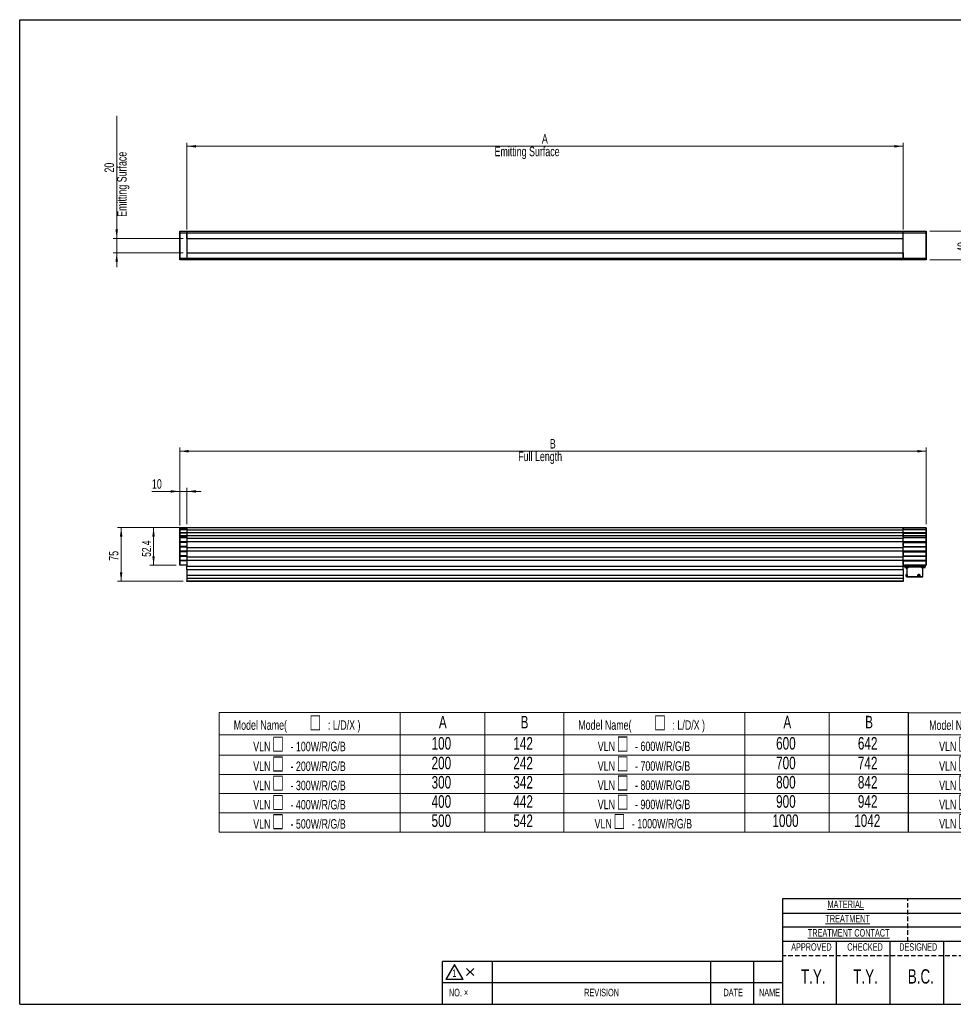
# Model space of a CAD drawing. Header units: millimetres. Extents: x 16 to 409, y 11 to 290.
# Tile 1 of 2: x 16 to 277, y 11 to 286. Entities that reach past the tile are written whole.
import ezdxf

# ---------------------------------------------------------------- set-up
doc = ezdxf.new("R2010")
doc.units = ezdxf.units.MM
doc.linetypes.add('HIDDEN', pattern=[1.905, 1.27, -0.635])
doc.layers.add('00_FORMAT', color=7, linetype='Continuous')
doc.layers.add('00_FORMAT-DASH', color=7, linetype='HIDDEN')
doc.styles.add('SLDTEXTSTYLE0', font='TXT', dxfattribs={"width": 0.7})
doc.styles.add('SLDTEXTSTYLE3', font='TXT', dxfattribs={"width": 0.7, "bigfont": 'bigfont'})
doc.styles.add('SLDTEXTSTYLE4', font='TXT', dxfattribs={"width": 0.642857})
doc.dimstyles.new('SLDDIMSTYLE0', dxfattribs={"dimtxt": 3.031684, "dimasz": 2.5, "dimexe": 0, "dimexo": 0.0625, "dimgap": 0.757921, "dimtad": 1, "dimdec": 1, "dimlfac": 5, "dimrnd": 1e-09, "dimzin": 12, "dimdsep": 46, "dimtxsty": 'SLDTEXTSTYLE0', "dimsah": 1, "dimcen": 0.09, "dimadec": 0, "dimazin": 3, "dimtfac": 1, "dimtdec": 1, "dimtofl": 0, "dimtmove": 0, "dimatfit": 3, "dimfxl": 1, "dimfrac": 2, "dimtolj": 1, "dimtzin": 12, "dimarcsym": 0})
doc.dimstyles.new('SLDDIMSTYLE1', dxfattribs={"dimtxt": 3.031684, "dimasz": 2.5, "dimexe": 0, "dimexo": 0.0625, "dimgap": 0.757921, "dimtad": 1, "dimdec": 0, "dimlfac": 5, "dimrnd": 1e-09, "dimzin": 12, "dimdsep": 46, "dimtxsty": 'SLDTEXTSTYLE0', "dimsah": 1, "dimcen": 0.09, "dimadec": 0, "dimazin": 3, "dimtfac": 1, "dimtdec": 0, "dimtofl": 0, "dimtmove": 0, "dimatfit": 3, "dimfxl": 1, "dimfrac": 2, "dimtolj": 1, "dimtzin": 12, "dimarcsym": 0})
doc.dimstyles.new('SLDDIMSTYLE2', dxfattribs={"dimtxt": 3.031684, "dimasz": 2.5, "dimexe": 0, "dimexo": 0.0625, "dimgap": 0.757921, "dimtad": 1, "dimdec": 0, "dimlfac": 5, "dimrnd": 1e-09, "dimzin": 12, "dimdsep": 46, "dimtxsty": 'SLDTEXTSTYLE0', "dimsah": 1, "dimcen": 0.09, "dimadec": 0, "dimazin": 3, "dimtfac": 1, "dimtdec": 0, "dimtmove": 0, "dimatfit": 0, "dimfxl": 1, "dimfrac": 2, "dimtolj": 1, "dimtzin": 12, "dimarcsym": 0})
doc.dimstyles.new('SLDDIMSTYLE3', dxfattribs={"dimtxt": 2.5, "dimasz": 2.5, "dimexe": 0, "dimexo": 0.0625, "dimtad": 1, "dimdec": 1, "dimlfac": 5, "dimrnd": 1e-09, "dimzin": 12, "dimdsep": 46, "dimtxsty": 'SLDTEXTSTYLE0', "dimsah": 1, "dimcen": 0.09, "dimadec": 0, "dimazin": 3, "dimtfac": 1, "dimtdec": 1, "dimtofl": 0, "dimtmove": 0, "dimatfit": 3, "dimfxl": 1, "dimfrac": 2, "dimtolj": 1, "dimtzin": 12, "dimarcsym": 0})

# ---------------------------------------------------------------- blocks, each defined once
blk = doc.blocks.new('SW_TABLEANNOTATION_0')
at = {"color": 0, "linetype": 'Continuous', "lineweight": 18}
for p, q in [((0, 0), (0, -6.22)), ((0, 0), (50.54, 0)), ((50.54, 0), (50.54, -6.22)), ((50.54, 0), (74.11, 0)), ((74.11, 0), (74.11, -6.22)), ((74.11, 0), (96.19, 0)), ((96.19, 0), (96.19, -6.22)), ((0, -6.22), (0, -11.86)), ((0, -6.22), (50.54, -6.22)), ((50.54, -6.22), (50.54, -11.86)), ((50.54, -6.22), (74.11, -6.22)), ((74.11, -6.22), (74.11, -11.86)), ((74.11, -6.22), (96.19, -6.22)), ((96.19, -6.22), (96.19, -11.86)), ((0, -11.86), (0, -17.23)), ((0, -11.86), (50.54, -11.86)), ((50.54, -11.86), (50.54, -17.23)), ((50.54, -11.86), (74.11, -11.86)), ((74.11, -11.86), (74.11, -17.23)), ((74.11, -11.86), (96.19, -11.86)), ((96.19, -11.86), (96.19, -17.23)), ((0, -17.23), (0, -22.6)), ((0, -17.23), (50.54, -17.23)), ((50.54, -17.23), (50.54, -22.6)), ((50.54, -17.23), (74.11, -17.23)), ((74.11, -17.23), (74.11, -22.6)), ((74.11, -17.23), (96.19, -17.23)), ((96.19, -17.23), (96.19, -22.6)), ((0, -22.6), (0, -27.97)), ((0, -22.6), (50.54, -22.6)), ((50.54, -22.6), (50.54, -27.97)), ((50.54, -22.6), (74.11, -22.6)), ((74.11, -22.6), (74.11, -27.97)), ((74.11, -22.6), (96.19, -22.6)), ((96.19, -22.6), (96.19, -27.97)), ((0, -27.97), (0, -33.34)), ((0, -27.97), (50.54, -27.97)), ((50.54, -27.97), (50.54, -33.34)), ((50.54, -27.97), (74.11, -27.97)), ((74.11, -27.97), (74.11, -33.34)), ((74.11, -27.97), (96.19, -27.97)), ((96.19, -27.97), (96.19, -33.34)), ((0, -33.34), (50.54, -33.34)), ((50.54, -33.34), (74.11, -33.34)), ((74.11, -33.34), (96.19, -33.34))]:
    blk.add_line(p, q, dxfattribs=at)
at = {"color": 0, "linetype": 'Continuous', "lineweight": 0, "attachment_point": 1}
for s, insert, char_height, style in [('☐', (25.21, -0.73), 4.23, 'SLDTEXTSTYLE3'), ('Model Name(', (4.04, -2.15), 2.6458, 'SLDTEXTSTYLE0'), (': L/D/X )', (30.34, -2.15), 2.646, 'SLDTEXTSTYLE0'), ('A', (61.31, -0.89), 3.5, 'SLDTEXTSTYLE0'), ('B', (84.13, -0.89), 3.5, 'SLDTEXTSTYLE0'), ('VLN', (9.48, -8.13), 2.646, 'SLDTEXTSTYLE0'), ('☐', (14.78, -6.71), 4.23, 'SLDTEXTSTYLE3'), ('- 100W/R/G/B', (19.89, -8.13), 2.6458, 'SLDTEXTSTYLE0'), ('100', (59.27, -6.82), 3.5, 'SLDTEXTSTYLE0'), ('142', (82.1, -6.82), 3.5, 'SLDTEXTSTYLE0'), ('VLN', (9.48, -13.64), 2.646, 'SLDTEXTSTYLE0'), ('☐', (14.78, -12.22), 4.23, 'SLDTEXTSTYLE3'), ('- 200W/R/G/B', (19.89, -13.64), 2.6458, 'SLDTEXTSTYLE0'), ('200', (59.27, -12.32), 3.5, 'SLDTEXTSTYLE0'), ('242', (82.1, -12.32), 3.5, 'SLDTEXTSTYLE0'), ('VLN', (9.48, -19.01), 2.646, 'SLDTEXTSTYLE0'), ('☐', (14.78, -17.59), 4.23, 'SLDTEXTSTYLE3'), ('- 300W/R/G/B', (19.89, -19.01), 2.6458, 'SLDTEXTSTYLE0'), ('300', (59.27, -17.69), 3.5, 'SLDTEXTSTYLE0'), ('342', (82.1, -17.69), 3.5, 'SLDTEXTSTYLE0'), ('VLN', (9.48, -24.38), 2.646, 'SLDTEXTSTYLE0'), ('☐', (14.78, -22.96), 4.23, 'SLDTEXTSTYLE3'), ('- 400W/R/G/B', (19.89, -24.38), 2.6458, 'SLDTEXTSTYLE0'), ('400', (59.27, -23.06), 3.5, 'SLDTEXTSTYLE0'), ('442', (82.1, -23.06), 3.5, 'SLDTEXTSTYLE0'), ('☐', (14.78, -28.33), 4.23, 'SLDTEXTSTYLE3'), ('VLN', (9.48, -29.75), 2.646, 'SLDTEXTSTYLE0'), ('- 500W/R/G/B', (19.89, -29.75), 2.6458, 'SLDTEXTSTYLE0'), ('500', (59.27, -28.43), 3.5, 'SLDTEXTSTYLE0'), ('542', (82.1, -28.43), 3.5, 'SLDTEXTSTYLE0')]:
    blk.add_mtext(s, dxfattribs=dict(at, insert=insert, char_height=char_height, style=style))
blk = doc.blocks.new('SW_TABLEANNOTATION_1')
at = {"color": 0, "linetype": 'Continuous', "lineweight": 18}
for p, q in [((0, 0), (0, -6.22)), ((0, 0), (50.54, 0)), ((50.54, 0), (50.54, -6.22)), ((50.54, 0), (74.11, 0)), ((74.11, 0), (74.11, -6.22)), ((74.11, 0), (96.19, 0)), ((96.19, 0), (96.19, -6.22)), ((0, -6.22), (0, -11.86)), ((0, -6.22), (50.54, -6.22)), ((50.54, -6.22), (50.54, -11.86)), ((50.54, -6.22), (74.11, -6.22)), ((74.11, -6.22), (74.11, -11.86)), ((74.11, -6.22), (96.19, -6.22)), ((96.19, -6.22), (96.19, -11.86)), ((0, -11.86), (0, -17.23)), ((0, -11.86), (50.54, -11.86)), ((50.54, -11.86), (50.54, -17.23)), ((50.54, -11.86), (74.11, -11.86)), ((74.11, -11.86), (74.11, -17.23)), ((74.11, -11.86), (96.19, -11.86)), ((96.19, -11.86), (96.19, -17.23)), ((0, -17.23), (0, -22.6)), ((0, -17.23), (50.54, -17.23)), ((50.54, -17.23), (50.54, -22.6)), ((50.54, -17.23), (74.11, -17.23)), ((74.11, -17.23), (74.11, -22.6)), ((74.11, -17.23), (96.19, -17.23)), ((96.19, -17.23), (96.19, -22.6)), ((0, -22.6), (0, -27.97)), ((0, -22.6), (50.54, -22.6)), ((50.54, -22.6), (50.54, -27.97)), ((50.54, -22.6), (74.11, -22.6)), ((74.11, -22.6), (74.11, -27.97)), ((74.11, -22.6), (96.19, -22.6)), ((96.19, -22.6), (96.19, -27.97)), ((0, -27.97), (0, -33.34)), ((0, -27.97), (50.54, -27.97)), ((50.54, -27.97), (50.54, -33.34)), ((50.54, -27.97), (74.11, -27.97)), ((74.11, -27.97), (74.11, -33.34)), ((74.11, -27.97), (96.19, -27.97)), ((96.19, -27.97), (96.19, -33.34)), ((0, -33.34), (50.54, -33.34)), ((50.54, -33.34), (74.11, -33.34)), ((74.11, -33.34), (96.19, -33.34))]:
    blk.add_line(p, q, dxfattribs=at)
at = {"color": 0, "linetype": 'Continuous', "lineweight": 0, "attachment_point": 1}
for s, insert, char_height, style in [('☐', (25.21, -0.73), 4.23, 'SLDTEXTSTYLE3'), ('Model Name(', (4.04, -2.15), 2.6458, 'SLDTEXTSTYLE0'), (': L/D/X )', (30.34, -2.15), 2.646, 'SLDTEXTSTYLE0'), ('A', (61.31, -0.89), 3.5, 'SLDTEXTSTYLE0'), ('B', (84.13, -0.89), 3.5, 'SLDTEXTSTYLE0'), ('VLN', (9.48, -8.08), 2.646, 'SLDTEXTSTYLE0'), ('☐', (14.78, -6.66), 4.23, 'SLDTEXTSTYLE3'), ('- 600W/R/G/B', (19.89, -8.08), 2.6458, 'SLDTEXTSTYLE0'), ('600', (59.27, -6.82), 3.5, 'SLDTEXTSTYLE0'), ('642', (82.1, -6.82), 3.5, 'SLDTEXTSTYLE0'), ('VLN', (9.48, -13.58), 2.646, 'SLDTEXTSTYLE0'), ('☐', (14.78, -12.16), 4.23, 'SLDTEXTSTYLE3'), ('- 700W/R/G/B', (19.89, -13.58), 2.6458, 'SLDTEXTSTYLE0'), ('700', (59.27, -12.32), 3.5, 'SLDTEXTSTYLE0'), ('742', (82.1, -12.32), 3.5, 'SLDTEXTSTYLE0'), ('VLN', (9.48, -18.95), 2.646, 'SLDTEXTSTYLE0'), ('☐', (14.78, -17.53), 4.23, 'SLDTEXTSTYLE3'), ('- 800W/R/G/B', (19.89, -18.95), 2.6458, 'SLDTEXTSTYLE0'), ('800', (59.27, -17.69), 3.5, 'SLDTEXTSTYLE0'), ('842', (82.1, -17.69), 3.5, 'SLDTEXTSTYLE0'), ('VLN', (9.48, -24.32), 2.646, 'SLDTEXTSTYLE0'), ('☐', (14.78, -22.9), 4.23, 'SLDTEXTSTYLE3'), ('- 900W/R/G/B', (19.89, -24.32), 2.6458, 'SLDTEXTSTYLE0'), ('900', (59.27, -23.06), 3.5, 'SLDTEXTSTYLE0'), ('942', (82.1, -23.06), 3.5, 'SLDTEXTSTYLE0'), ('☐', (13.89, -28.27), 4.23, 'SLDTEXTSTYLE3'), ('VLN', (8.6, -29.69), 2.646, 'SLDTEXTSTYLE0'), ('- 1000W/R/G/B', (19.01, -29.69), 2.6458, 'SLDTEXTSTYLE0'), ('1000', (58.25, -28.43), 3.5, 'SLDTEXTSTYLE0'), ('1042', (81.08, -28.43), 3.5, 'SLDTEXTSTYLE0')]:
    blk.add_mtext(s, dxfattribs=dict(at, insert=insert, char_height=char_height, style=style))
blk = doc.blocks.new('SW_TABLEANNOTATION_2')
at = {"color": 0, "linetype": 'Continuous', "lineweight": 18}
for p, q in [((0, 0), (0, -6.22)), ((0, 0), (50.54, 0)), ((50.54, 0), (50.54, -6.22)), ((50.54, 0), (74.11, 0)), ((74.11, 0), (74.11, -6.22)), ((74.11, 0), (96.19, 0)), ((96.19, 0), (96.19, -6.22)), ((0, -6.22), (0, -11.86)), ((0, -6.22), (50.54, -6.22)), ((50.54, -6.22), (50.54, -11.86)), ((50.54, -6.22), (74.11, -6.22)), ((74.11, -6.22), (74.11, -11.86)), ((74.11, -6.22), (96.19, -6.22)), ((96.19, -6.22), (96.19, -11.86)), ((0, -11.86), (0, -17.23)), ((0, -11.86), (50.54, -11.86)), ((50.54, -11.86), (50.54, -17.23)), ((50.54, -11.86), (74.11, -11.86)), ((74.11, -11.86), (74.11, -17.23)), ((74.11, -11.86), (96.19, -11.86)), ((96.19, -11.86), (96.19, -17.23)), ((0, -17.23), (0, -22.6)), ((0, -17.23), (50.54, -17.23)), ((50.54, -17.23), (50.54, -22.6)), ((50.54, -17.23), (74.11, -17.23)), ((74.11, -17.23), (74.11, -22.6)), ((74.11, -17.23), (96.19, -17.23)), ((96.19, -17.23), (96.19, -22.6)), ((0, -22.6), (0, -27.97)), ((0, -22.6), (50.54, -22.6)), ((50.54, -22.6), (50.54, -27.97)), ((50.54, -22.6), (74.11, -22.6)), ((74.11, -22.6), (74.11, -27.97)), ((74.11, -22.6), (96.19, -22.6)), ((96.19, -22.6), (96.19, -27.97)), ((0, -27.97), (0, -33.34)), ((0, -27.97), (50.54, -27.97)), ((50.54, -27.97), (50.54, -33.34)), ((50.54, -27.97), (74.11, -27.97)), ((74.11, -27.97), (74.11, -33.34)), ((74.11, -27.97), (96.19, -27.97)), ((96.19, -27.97), (96.19, -33.34)), ((0, -33.34), (50.54, -33.34)), ((50.54, -33.34), (74.11, -33.34)), ((74.11, -33.34), (96.19, -33.34))]:
    blk.add_line(p, q, dxfattribs=at)
at = {"color": 0, "linetype": 'Continuous', "lineweight": 0, "attachment_point": 1}
for s, insert, char_height, style in [('☐', (26.97, -0.73), 4.23, 'SLDTEXTSTYLE3'), ('Model Name(', (5.81, -2.15), 2.6458, 'SLDTEXTSTYLE0'), (': L/D )', (32.11, -2.15), 2.646, 'SLDTEXTSTYLE4'), ('A', (61.31, -0.89), 3.5, 'SLDTEXTSTYLE0'), ('B', (84.13, -0.89), 3.5, 'SLDTEXTSTYLE0'), ('VLN', (8.6, -8.08), 2.646, 'SLDTEXTSTYLE0'), ('☐', (13.89, -6.66), 4.23, 'SLDTEXTSTYLE3'), ('- 1100W/R/G/B', (19.01, -8.08), 2.6458, 'SLDTEXTSTYLE0'), ('1100', (58.25, -6.82), 3.5, 'SLDTEXTSTYLE0'), ('1142', (81.08, -6.82), 3.5, 'SLDTEXTSTYLE0'), ('VLN', (8.6, -13.58), 2.646, 'SLDTEXTSTYLE0'), ('☐', (13.89, -12.16), 4.23, 'SLDTEXTSTYLE3'), ('- 1200W/R/G/B', (19.01, -13.58), 2.6458, 'SLDTEXTSTYLE0'), ('1200', (58.25, -12.32), 3.5, 'SLDTEXTSTYLE0'), ('1242', (81.08, -12.32), 3.5, 'SLDTEXTSTYLE0'), ('VLN', (8.6, -18.95), 2.646, 'SLDTEXTSTYLE0'), ('☐', (13.89, -17.53), 4.23, 'SLDTEXTSTYLE3'), ('- 1300W/R/G/B', (19.01, -18.95), 2.6458, 'SLDTEXTSTYLE0'), ('1300', (58.25, -17.69), 3.5, 'SLDTEXTSTYLE0'), ('1342', (81.08, -17.69), 3.5, 'SLDTEXTSTYLE0'), ('VLN', (8.6, -24.32), 2.646, 'SLDTEXTSTYLE0'), ('☐', (13.89, -22.9), 4.23, 'SLDTEXTSTYLE3'), ('- 1400W/R/G/B', (19.01, -24.32), 2.6458, 'SLDTEXTSTYLE0'), ('1400', (58.25, -23.06), 3.5, 'SLDTEXTSTYLE0'), ('1442', (81.08, -23.06), 3.5, 'SLDTEXTSTYLE0'), ('☐', (13.89, -28.27), 4.23, 'SLDTEXTSTYLE3'), ('VLN', (8.6, -29.69), 2.646, 'SLDTEXTSTYLE0'), ('- 1500W/R/G/B', (19.01, -29.69), 2.6458, 'SLDTEXTSTYLE0'), ('1500', (58.25, -28.43), 3.5, 'SLDTEXTSTYLE0'), ('1542', (81.08, -28.43), 3.5, 'SLDTEXTSTYLE0')]:
    blk.add_mtext(s, dxfattribs=dict(at, insert=insert, char_height=char_height, style=style))
blk = doc.blocks.new('_D')
at = {"color": 7, "linetype": 'Continuous', "lineweight": 0}
for p, q in [((60.69, 145.12), (60.69, 166.47)), ((269.09, 165.47), (60.69, 165.47)), ((269.09, 145.12), (269.09, 166.47))]:
    blk.add_line(p, q, dxfattribs=at)
at = {"color": 7, "linetype": 'Continuous', "lineweight": 18}
for points in [[(60.69, 165.47), (63.19, 165.12), (63.19, 165.82)], [(269.09, 165.47), (266.59, 165.82), (266.59, 165.12)]]:
    blk.add_solid(points, dxfattribs=at)
at = {"color": 7, "linetype": 'Continuous', "lineweight": 18, "attachment_point": 1, "style": 'SLDTEXTSTYLE0'}
for s, insert, char_height in [('B', (164.01, 168.88), 2.65), ('Full Length', (155.19, 165.36), 2.6458)]:
    blk.add_mtext(s, dxfattribs=dict(at, insert=insert, char_height=char_height))
blk = doc.blocks.new('_D_1')
at = {"color": 7, "linetype": 'Continuous', "lineweight": 0}
for p, q in [((61.69, 144.14), (43.34, 144.14)), ((44.34, 129.14), (44.34, 144.14)), ((61.69, 129.14), (43.34, 129.14))]:
    blk.add_line(p, q, dxfattribs=at)
at = {"color": 7, "linetype": 'Continuous', "lineweight": 18}
for points in [[(44.34, 144.14), (43.99, 141.64), (44.69, 141.64)], [(44.34, 129.14), (44.69, 131.64), (43.99, 131.64)]]:
    blk.add_solid(points, dxfattribs=at)
at = {"color": 7, "linetype": 'Continuous', "lineweight": 18, "insert": (40.93, 134.87), "char_height": 2.646, "attachment_point": 1, "rotation": 90, "style": 'SLDTEXTSTYLE0'}
blk.add_mtext('75', dxfattribs=at)
blk = doc.blocks.new('_D_2')
at = {"color": 7, "linetype": 'Continuous', "lineweight": 0}
for p, q in [((60.69, 154.25), (52.93, 154.25)), ((60.69, 144.73), (60.69, 155.25)), ((62.69, 154.25), (60.69, 154.25)), ((62.69, 145.14), (62.69, 155.25)), ((62.69, 154.25), (66.69, 154.25))]:
    blk.add_line(p, q, dxfattribs=at)
at = {"color": 7, "linetype": 'Continuous', "lineweight": 18}
for points in [[(60.69, 154.25), (58.19, 154.6), (58.19, 153.9)], [(62.69, 154.25), (65.19, 153.9), (65.19, 154.6)]]:
    blk.add_solid(points, dxfattribs=at)
at = {"color": 7, "linetype": 'Continuous', "lineweight": 18, "insert": (52.93, 157.66), "char_height": 2.646, "attachment_point": 1, "style": 'SLDTEXTSTYLE0'}
blk.add_mtext('10', dxfattribs=at)
blk = doc.blocks.new('_D_3')
at = {"color": 7, "linetype": 'Continuous', "lineweight": 0}
for p, q in [((61.69, 144.14), (52.38, 144.14)), ((53.38, 133.66), (53.38, 144.14)), ((59.71, 133.66), (52.38, 133.66))]:
    blk.add_line(p, q, dxfattribs=at)
at = {"color": 7, "linetype": 'Continuous', "lineweight": 18}
for points in [[(53.38, 144.14), (53.03, 141.64), (53.73, 141.64)], [(53.38, 133.66), (53.73, 136.16), (53.03, 136.16)]]:
    blk.add_solid(points, dxfattribs=at)
at = {"color": 7, "linetype": 'Continuous', "lineweight": 18, "insert": (50.15, 135.99), "char_height": 2.5, "attachment_point": 1, "rotation": 90, "style": 'SLDTEXTSTYLE0'}
blk.add_mtext('52.4', dxfattribs=at)
blk = doc.blocks.new('_D_9')
at = {"color": 7, "linetype": 'Continuous', "lineweight": 0}
for p, q in [((62.69, 227.42), (62.69, 251.64)), ((262.69, 250.64), (62.69, 250.64)), ((262.69, 227.42), (262.69, 251.64))]:
    blk.add_line(p, q, dxfattribs=at)
at = {"color": 7, "linetype": 'Continuous', "lineweight": 18}
for points in [[(62.69, 250.64), (65.19, 250.29), (65.19, 250.99)], [(262.69, 250.64), (260.19, 250.99), (260.19, 250.29)]]:
    blk.add_solid(points, dxfattribs=at)
at = {"color": 7, "linetype": 'Continuous', "lineweight": 18, "attachment_point": 1, "style": 'SLDTEXTSTYLE0'}
for s, insert, char_height in [('A', (161.81, 254.05), 2.65), ('Emitting Surface', (148.58, 250.52), 2.6458)]:
    blk.add_mtext(s, dxfattribs=dict(at, insert=insert, char_height=char_height))
blk = doc.blocks.new('_D_10')
at = {"color": 7, "linetype": 'Continuous', "lineweight": 0}
for p, q in [((43.1, 224.92), (43.1, 259.18)), ((61.69, 224.92), (42.1, 224.92)), ((43.1, 224.92), (43.1, 220.92)), ((61.69, 220.92), (42.1, 220.92)), ((43.1, 220.92), (43.1, 216.92))]:
    blk.add_line(p, q, dxfattribs=at)
at = {"color": 7, "linetype": 'Continuous', "lineweight": 18}
for points in [[(43.1, 224.92), (43.45, 227.42), (42.75, 227.42)], [(43.1, 220.92), (42.75, 218.42), (43.45, 218.42)]]:
    blk.add_solid(points, dxfattribs=at)
at = {"color": 7, "linetype": 'Continuous', "lineweight": 18, "attachment_point": 1, "rotation": 90, "style": 'SLDTEXTSTYLE0'}
for s, insert, char_height in [('Emitting Surface', (43.22, 230.95), 2.6458), ('20', (39.69, 243.3), 2.646)]:
    blk.add_mtext(s, dxfattribs=dict(at, insert=insert, char_height=char_height))
blk = doc.blocks.new('_D_11')
at = {"color": 7, "linetype": 'Continuous', "lineweight": 0}
for p, q in [((270.07, 226.92), (282.24, 226.92)), ((281.24, 226.92), (281.24, 218.92)), ((270.07, 218.92), (282.24, 218.92))]:
    blk.add_line(p, q, dxfattribs=at)
at = {"color": 7, "linetype": 'Continuous', "lineweight": 18}
for points in [[(281.24, 226.92), (280.89, 224.42), (281.59, 224.42)], [(281.24, 218.92), (281.59, 221.42), (280.89, 221.42)]]:
    blk.add_solid(points, dxfattribs=at)
at = {"color": 7, "linetype": 'Continuous', "lineweight": 18, "insert": (277.83, 221.15), "char_height": 2.646, "attachment_point": 1, "rotation": 90, "style": 'SLDTEXTSTYLE0'}
blk.add_mtext('40', dxfattribs=at)

msp = doc.modelspace()

# ---------------------------------------------------------------- linework, layer by layer
at = {"color": 7, "linetype": 'Continuous', "lineweight": 25}
for p, q in [((60.715, 226.916), (60.695, 226.896)), ((60.695, 226.808), (60.695, 226.896)), ((60.715, 226.816), (60.695, 226.808)), ((60.695, 226.496), (60.695, 226.808)), ((60.695, 226.496), (60.715, 226.516)), ((60.695, 226.408), (60.695, 226.496)), ((60.695, 226.408), (60.715, 226.416)), ((60.695, 219.424), (60.695, 226.408)), ((60.715, 226.916), (60.715, 226.816)), ((60.715, 226.916), (62.695, 226.916)), ((60.715, 226.816), (60.715, 226.516)), ((62.695, 226.816), (60.715, 226.816)), ((60.715, 226.516), (60.715, 226.416)), ((60.715, 226.516), (62.695, 226.516)), ((62.695, 226.416), (60.715, 226.416)), ((60.715, 226.416), (60.715, 219.416)), ((62.695, 226.916), (62.695, 226.816)), ((62.695, 226.916), (262.695, 226.916)), ((62.695, 226.816), (62.695, 226.516)), ((262.695, 226.816), (62.695, 226.816)), ((62.695, 226.516), (62.695, 226.416)), ((62.695, 226.516), (262.695, 226.516)), ((62.695, 226.416), (62.695, 219.416)), ((262.695, 226.416), (62.695, 226.416)), ((62.695, 224.916), (62.695, 226.416)), ((262.695, 226.916), (269.075, 226.916)), ((262.695, 226.816), (262.695, 226.916)), ((269.075, 226.816), (262.695, 226.816)), ((262.695, 226.516), (262.695, 226.816)), ((262.695, 226.416), (262.695, 226.516)), ((262.695, 226.516), (269.075, 226.516)), ((269.075, 226.416), (262.695, 226.416)), ((262.695, 219.416), (262.695, 226.416)), ((262.695, 224.916), (262.695, 226.416)), ((269.075, 226.816), (269.075, 226.916)), ((269.095, 226.896), (269.075, 226.916)), ((269.075, 226.516), (269.075, 226.816)), ((269.095, 226.808), (269.075, 226.816)), ((269.075, 226.416), (269.075, 226.516)), ((269.095, 226.496), (269.075, 226.516)), ((269.075, 219.416), (269.075, 226.416)), ((269.095, 226.408), (269.075, 226.416)), ((269.095, 226.896), (269.095, 226.808)), ((269.095, 226.808), (269.095, 226.496)), ((269.095, 226.496), (269.095, 226.408)), ((269.095, 226.408), (269.095, 219.424)), ((62.695, 224.916), (262.695, 224.916)), ((62.695, 220.916), (62.695, 219.416)), ((62.695, 220.916), (262.695, 220.916)), ((262.695, 220.916), (262.695, 219.416)), ((60.695, 219.336), (60.695, 219.424)), ((60.695, 219.424), (60.715, 219.416)), ((60.695, 219.336), (60.715, 219.316)), ((60.695, 219.024), (60.695, 219.336)), ((60.695, 219.024), (60.715, 219.016)), ((60.695, 218.936), (60.695, 219.024)), ((60.695, 218.936), (60.715, 218.916)), ((60.715, 219.416), (60.715, 219.316)), ((60.715, 219.416), (62.695, 219.416)), ((62.695, 219.316), (60.715, 219.316)), ((60.715, 219.316), (60.715, 219.016)), ((60.715, 219.016), (60.715, 218.916)), ((60.715, 219.016), (62.695, 219.016)), ((62.695, 218.916), (60.715, 218.916)), ((62.695, 219.416), (62.695, 219.316)), ((62.695, 219.416), (262.695, 219.416)), ((62.695, 219.316), (62.695, 219.016)), ((262.695, 219.316), (62.695, 219.316)), ((62.695, 219.016), (62.695, 218.916)), ((62.695, 219.016), (262.695, 219.016)), ((262.695, 218.916), (62.695, 218.916)), ((262.695, 219.316), (262.695, 219.416)), ((262.695, 219.416), (269.075, 219.416)), ((269.075, 219.316), (262.695, 219.316)), ((262.695, 219.016), (262.695, 219.316)), ((262.695, 219.016), (269.075, 219.016)), ((262.695, 218.916), (262.695, 219.016)), ((269.075, 218.916), (262.695, 218.916)), ((269.095, 219.424), (269.075, 219.416)), ((269.075, 219.316), (269.075, 219.416)), ((269.095, 219.336), (269.075, 219.316)), ((269.075, 219.016), (269.075, 219.316)), ((269.075, 219.016), (269.095, 219.024)), ((269.075, 218.916), (269.075, 219.016)), ((269.075, 218.916), (269.095, 218.936)), ((269.095, 219.424), (269.095, 219.336)), ((269.095, 219.336), (269.095, 219.024)), ((269.095, 219.024), (269.095, 218.936)), ((60.695, 144.115), (60.715, 144.135)), ((60.695, 144.027), (60.695, 144.115)), ((60.695, 144.027), (60.715, 144.035)), ((60.695, 143.725), (60.695, 144.027)), ((60.695, 143.725), (60.715, 143.705)), ((60.695, 143.513), (60.695, 143.725)), ((60.695, 143.513), (60.715, 143.505)), ((60.695, 142.757), (60.695, 143.513)), ((60.715, 144.135), (60.715, 144.035)), ((60.715, 144.135), (62.695, 144.135)), ((60.715, 144.035), (60.715, 143.705)), ((62.695, 144.035), (60.715, 144.035)), ((62.695, 143.705), (60.715, 143.705)), ((60.715, 143.705), (60.715, 143.505)), ((62.695, 143.505), (60.715, 143.505)), ((60.715, 143.505), (60.715, 142.765)), ((62.695, 144.135), (62.695, 144.035)), ((62.695, 144.135), (262.695, 144.135)), ((62.695, 144.035), (62.695, 143.705)), ((262.695, 144.035), (62.695, 144.035)), ((62.695, 144.035), (62.695, 143.485)), ((62.695, 143.485), (62.695, 142.785)), ((62.695, 143.485), (262.695, 143.485)), ((262.695, 144.135), (269.075, 144.135)), ((262.695, 144.035), (262.695, 144.135)), ((269.075, 144.035), (262.695, 144.035)), ((262.695, 143.705), (262.695, 144.035)), ((262.695, 144.035), (262.695, 143.485)), ((262.695, 143.705), (269.075, 143.705)), ((269.075, 143.505), (262.695, 143.505)), ((262.695, 142.785), (262.695, 143.485)), ((269.075, 144.035), (269.075, 144.135)), ((269.095, 144.115), (269.075, 144.135)), ((269.075, 143.705), (269.075, 144.035)), ((269.095, 144.027), (269.075, 144.035)), ((269.075, 143.705), (269.095, 143.725)), ((269.075, 143.505), (269.075, 143.705)), ((269.075, 143.505), (269.095, 143.513)), ((269.075, 142.765), (269.075, 143.505)), ((269.095, 144.115), (269.095, 144.027)), ((269.095, 144.027), (269.095, 143.725)), ((269.095, 143.725), (269.095, 143.513)), ((269.095, 143.513), (269.095, 142.757)), ((60.695, 142.757), (60.715, 142.765)), ((60.695, 142.545), (60.695, 142.757)), ((60.695, 142.545), (60.715, 142.565)), ((60.695, 141.915), (60.695, 142.545)), ((60.695, 141.915), (60.715, 141.935)), ((60.695, 141.827), (60.695, 141.915)), ((60.695, 141.827), (60.715, 141.835)), ((60.695, 141.475), (60.695, 141.827)), ((60.695, 141.475), (60.715, 141.455)), ((60.695, 141.263), (60.695, 141.475)), ((60.695, 141.263), (60.715, 141.255)), ((60.695, 140.207), (60.695, 141.263)), ((60.715, 142.765), (60.715, 142.565)), ((60.715, 142.765), (62.695, 142.765)), ((60.715, 142.565), (60.715, 141.935)), ((62.695, 142.565), (60.715, 142.565)), ((60.715, 141.935), (60.715, 141.835)), ((60.715, 141.935), (62.695, 141.935)), ((60.715, 141.835), (60.715, 141.455)), ((62.695, 141.835), (60.715, 141.835)), ((62.695, 141.455), (60.715, 141.455)), ((60.715, 141.455), (60.715, 141.255)), ((62.695, 141.255), (60.715, 141.255)), ((60.715, 141.255), (60.715, 140.215)), ((62.695, 142.785), (262.695, 142.785)), ((62.695, 142.785), (62.695, 141.935)), ((62.695, 142.565), (62.695, 141.935)), ((62.695, 141.935), (62.695, 141.835)), ((62.695, 141.935), (262.695, 141.935)), ((62.695, 141.835), (62.695, 141.455)), ((262.695, 141.835), (62.695, 141.835)), ((62.695, 141.835), (62.695, 141.185)), ((62.695, 141.185), (62.695, 140.285)), ((62.695, 141.185), (262.695, 141.185)), ((62.695, 140.285), (262.695, 140.285)), ((62.695, 140.285), (62.695, 138.585)), ((262.695, 142.785), (262.695, 141.935)), ((262.695, 142.765), (269.075, 142.765)), ((262.695, 142.565), (269.075, 142.565)), ((262.695, 141.935), (262.695, 142.565)), ((262.695, 141.935), (269.075, 141.935)), ((262.695, 141.835), (262.695, 141.935)), ((269.075, 141.835), (262.695, 141.835)), ((262.695, 141.455), (262.695, 141.835)), ((262.695, 141.835), (262.695, 141.185)), ((262.695, 141.455), (269.075, 141.455)), ((269.075, 141.255), (262.695, 141.255)), ((262.695, 140.285), (262.695, 141.185)), ((262.695, 140.285), (262.695, 138.585)), ((269.075, 142.565), (269.075, 142.765)), ((269.075, 142.765), (269.095, 142.757)), ((269.075, 141.935), (269.075, 142.565)), ((269.075, 142.565), (269.095, 142.545)), ((269.075, 141.835), (269.075, 141.935)), ((269.075, 141.935), (269.095, 141.915)), ((269.075, 141.455), (269.075, 141.835)), ((269.075, 141.835), (269.095, 141.827)), ((269.075, 141.455), (269.095, 141.475)), ((269.075, 141.255), (269.075, 141.455)), ((269.075, 141.255), (269.095, 141.263)), ((269.075, 140.215), (269.075, 141.255)), ((269.095, 142.757), (269.095, 142.545)), ((269.095, 142.545), (269.095, 141.915)), ((269.095, 141.915), (269.095, 141.827)), ((269.095, 141.827), (269.095, 141.475)), ((269.095, 141.475), (269.095, 141.263)), ((269.095, 141.263), (269.095, 140.207)), ((60.695, 140.207), (60.715, 140.215)), ((60.695, 139.995), (60.695, 140.207)), ((60.695, 139.995), (60.715, 140.015)), ((60.695, 138.875), (60.695, 139.995)), ((60.695, 138.875), (60.715, 138.855)), ((60.695, 138.663), (60.695, 138.875)), ((60.695, 138.663), (60.715, 138.655)), ((60.695, 137.607), (60.695, 138.663)), ((60.695, 137.607), (60.715, 137.615)), ((60.695, 137.395), (60.695, 137.607)), ((60.715, 140.215), (60.715, 140.015)), ((60.715, 140.215), (62.695, 140.215)), ((60.715, 140.015), (60.715, 138.855)), ((62.695, 140.015), (60.715, 140.015)), ((62.695, 138.855), (60.715, 138.855)), ((60.715, 138.855), (60.715, 138.655)), ((62.695, 138.655), (60.715, 138.655)), ((60.715, 138.655), (60.715, 137.615)), ((60.715, 137.615), (60.715, 137.415)), ((60.715, 137.615), (62.695, 137.615)), ((62.695, 140.015), (62.695, 138.855)), ((62.695, 138.585), (62.695, 137.685)), ((62.695, 138.585), (262.695, 138.585)), ((62.695, 137.685), (262.695, 137.685)), ((62.695, 137.685), (62.695, 135.985)), ((262.695, 140.215), (269.075, 140.215)), ((262.695, 140.015), (269.075, 140.015)), ((262.695, 138.855), (262.695, 140.015)), ((262.695, 138.855), (269.075, 138.855)), ((269.075, 138.655), (262.695, 138.655)), ((262.695, 137.685), (262.695, 138.585)), ((262.695, 137.685), (262.695, 135.985)), ((262.695, 137.615), (269.075, 137.615)), ((269.075, 140.015), (269.075, 140.215)), ((269.075, 140.215), (269.095, 140.207)), ((269.075, 138.855), (269.075, 140.015)), ((269.075, 140.015), (269.095, 139.995)), ((269.075, 138.855), (269.095, 138.875)), ((269.075, 138.655), (269.075, 138.855)), ((269.075, 138.655), (269.095, 138.663)), ((269.075, 137.615), (269.075, 138.655)), ((269.075, 137.415), (269.075, 137.615)), ((269.075, 137.615), (269.095, 137.607)), ((269.095, 140.207), (269.095, 139.995)), ((269.095, 139.995), (269.095, 138.875)), ((269.095, 138.875), (269.095, 138.663)), ((269.095, 138.663), (269.095, 137.607)), ((269.095, 137.607), (269.095, 137.395)), ((60.695, 137.395), (60.715, 137.415)), ((60.695, 136.275), (60.695, 137.395)), ((60.695, 136.275), (60.715, 136.255)), ((60.695, 136.063), (60.695, 136.275)), ((60.695, 136.063), (60.715, 136.055)), ((60.695, 135.007), (60.695, 136.063)), ((60.695, 135.007), (60.715, 135.015)), ((60.695, 134.795), (60.695, 135.007)), ((60.715, 134.815), (60.695, 134.795)), ((60.695, 133.675), (60.695, 134.795)), ((60.715, 137.415), (60.715, 136.255)), ((62.695, 137.415), (60.715, 137.415)), ((62.695, 136.255), (60.715, 136.255)), ((60.715, 136.255), (60.715, 136.055)), ((62.695, 136.055), (60.715, 136.055)), ((60.715, 136.055), (60.715, 135.015)), ((60.715, 135.015), (60.715, 134.815)), ((60.715, 135.015), (62.695, 135.015)), ((60.715, 134.815), (60.715, 133.655)), ((62.695, 134.815), (60.715, 134.815)), ((62.695, 137.415), (62.695, 136.255)), ((62.695, 135.985), (62.695, 135.085)), ((62.695, 135.985), (262.695, 135.985)), ((62.695, 135.085), (262.695, 135.085)), ((62.695, 135.085), (62.695, 133.385)), ((62.695, 134.815), (62.695, 133.655)), ((262.695, 137.415), (269.075, 137.415)), ((262.695, 136.255), (262.695, 137.415)), ((262.695, 136.255), (269.075, 136.255)), ((269.075, 136.055), (262.695, 136.055)), ((262.695, 135.085), (262.695, 135.985)), ((262.695, 135.085), (262.695, 133.385)), ((262.695, 135.015), (269.075, 135.015)), ((262.695, 134.815), (269.075, 134.815)), ((262.695, 133.655), (262.695, 134.815)), ((269.075, 136.255), (269.075, 137.415)), ((269.075, 137.415), (269.095, 137.395)), ((269.075, 136.255), (269.095, 136.275)), ((269.075, 136.055), (269.075, 136.255)), ((269.075, 136.055), (269.095, 136.063)), ((269.075, 135.015), (269.075, 136.055)), ((269.075, 134.815), (269.075, 135.015)), ((269.075, 135.015), (269.095, 135.007)), ((269.075, 133.655), (269.075, 134.815)), ((269.075, 134.815), (269.095, 134.795)), ((269.095, 137.395), (269.095, 136.275)), ((269.095, 136.275), (269.095, 136.063)), ((269.095, 136.063), (269.095, 135.007)), ((269.095, 135.007), (269.095, 134.795)), ((269.095, 134.795), (269.095, 133.675)), ((60.715, 133.655), (60.695, 133.675)), ((62.695, 133.655), (60.715, 133.655)), ((62.695, 133.385), (262.695, 133.385)), ((62.695, 132.485), (62.695, 133.385)), ((62.695, 132.485), (262.695, 132.485)), ((62.695, 132.485), (62.695, 130.785)), ((262.695, 133.655), (269.075, 133.655)), ((262.695, 132.485), (262.695, 133.385)), ((262.695, 132.485), (262.695, 130.785)), ((263.046, 133.195), (263.046, 133.635)), ((263.646, 133.635), (263.046, 133.635)), ((263.046, 133.195), (263.646, 133.195)), ((263.646, 133.175), (263.066, 133.175)), ((263.096, 133.165), (263.096, 132.985)), ((264.186, 132.975), (263.106, 132.975)), ((263.546, 132.794), (263.546, 132.975)), ((263.564, 132.794), (263.546, 132.794)), ((263.564, 132.794), (263.723, 132.783)), ((263.718, 132.763), (263.564, 132.774)), ((263.646, 133.655), (263.646, 133.635)), ((263.646, 133.635), (263.646, 133.195)), ((268.246, 133.635), (263.646, 133.635)), ((263.646, 133.195), (263.646, 133.175)), ((263.646, 133.195), (268.246, 133.195)), ((268.246, 133.175), (263.646, 133.175)), ((263.741, 132.783), (263.723, 132.783)), ((263.724, 132.744), (263.724, 131.082)), ((264.196, 132.985), (264.196, 133.165)), ((267.696, 133.165), (267.696, 132.985)), ((268.786, 132.975), (267.706, 132.975)), ((268.168, 130.375), (268.168, 132.975)), ((268.246, 133.655), (268.246, 133.635)), ((268.246, 133.195), (268.246, 133.635)), ((268.846, 133.635), (268.246, 133.635)), ((268.246, 133.195), (268.246, 133.175)), ((268.246, 133.195), (268.846, 133.195)), ((268.826, 133.175), (268.246, 133.175)), ((268.796, 132.985), (268.796, 133.165)), ((268.846, 133.635), (268.846, 133.195)), ((269.075, 133.655), (269.095, 133.675)), ((262.695, 130.785), (62.695, 130.785)), ((62.695, 130.785), (62.695, 129.885)), ((62.695, 129.885), (62.695, 129.235)), ((262.695, 129.885), (62.695, 129.885)), ((262.695, 130.785), (262.695, 129.885)), ((262.695, 129.885), (262.695, 129.235)), ((263.546, 130.474), (263.546, 131.036)), ((263.705, 131.063), (263.565, 131.056)), ((263.565, 130.454), (263.705, 130.447)), ((263.724, 130.43), (263.724, 130.375)), ((268.148, 130.355), (263.744, 130.355)), ((267.16, 131.055), (267.09, 131.062)), ((267.09, 130.448), (267.16, 130.455)), ((62.695, 129.235), (262.695, 129.235)), ((62.695, 129.135), (62.695, 129.235)), ((262.695, 129.135), (62.695, 129.135)), ((262.695, 129.235), (262.695, 129.135))]:
    msp.add_line(p, q, dxfattribs=at)
at = {"color": 8, "linetype": 'Continuous', "lineweight": 25}
for p, q in [((264.196, 133.165), (263.096, 133.165)), ((263.096, 132.985), (264.196, 132.985)), ((263.564, 132.975), (263.564, 132.794)), ((263.723, 132.783), (263.723, 132.975)), ((263.737, 132.743), (263.724, 132.744)), ((263.741, 132.975), (263.741, 132.783)), ((267.696, 133.155), (264.196, 133.155)), ((268.796, 133.165), (267.696, 133.165)), ((267.696, 132.985), (268.796, 132.985)), ((263.565, 131.056), (263.565, 130.454)), ((263.724, 130.375), (268.168, 130.375))]:
    msp.add_line(p, q, dxfattribs=at)
at = {"color": 7, "linetype": 'Continuous', "lineweight": 18}
for p, q in [((134.975, 17.933), (137.4, 22.133)), ((137.4, 22.133), (139.825, 17.933)), ((142.79, 19), (140.79, 21)), ((140.79, 19), (142.79, 21)), ((139.825, 17.933), (134.975, 17.933))]:
    msp.add_line(p, q, dxfattribs=at)
at = {"color": 7, "linetype": 'Continuous', "lineweight": 25, "flags": 128}
msp.add_lwpolyline([(266.902, 130.755), (266.921, 130.648), (266.974, 130.556), (267.053, 130.495), (267.146, 130.474), (267.239, 130.495), (267.318, 130.556), (267.371, 130.648), (267.389, 130.755), (267.371, 130.863), (267.318, 130.954), (267.239, 131.015), (267.146, 131.036), (267.053, 131.015), (266.974, 130.954), (266.921, 130.863), (266.902, 130.755)], dxfattribs=at)
at = {"color": 7, "linetype": 'Continuous', "lineweight": 25}
for centre, radius, start, end in [((263.066, 133.635), 0.02, 90, 180), ((263.066, 133.195), 0.02, 180, 270), ((263.106, 133.165), 0.01, 90, 180), ((263.106, 132.985), 0.01, 180, 270), ((263.566, 132.794), 0.02, 180, 266), ((263.636, 132.784), 0.0726, 172.10192, 187.89808), ((263.704, 132.744), 0.02, 359.42253, 86), ((263.717, 132.743), 0.0199, 359.79336, 85.84627), ((264.186, 133.165), 0.01, 0, 90), ((264.186, 132.985), 0.01, 270, 0), ((267.706, 133.165), 0.01, 90, 180), ((267.706, 132.985), 0.01, 180, 270), ((268.786, 133.165), 0.01, 0, 90), ((268.786, 132.985), 0.01, 270, 0), ((268.826, 133.635), 0.02, 0, 90), ((268.826, 133.195), 0.02, 270, 0), ((263.566, 131.036), 0.02, 93, 180), ((263.566, 130.474), 0.02, 180, 267), ((263.704, 131.083), 0.02, 274.11082, 8.39394), ((263.744, 130.375), 0.02, 180, 270), ((267.148, 130.781), 0.274, 87.499, 185.52582), ((267.152, 130.732), 0.277, 175.27017, 271.70502), ((268.148, 130.375), 0.02, 270, 0)]:
    msp.add_arc(centre, radius, start, end, dxfattribs=at)
for points, knots in [([(263.723, 132.783), (263.723, 132.78), (263.723, 132.776), (263.723, 132.77), (263.721, 132.766), (263.72, 132.763), (263.719, 132.763), (263.718, 132.763)], [0, 0, 0, 0, 0.206984, 0.413896, 0.6233529, 0.8390356, 1, 1, 1, 1]), ([(263.737, 132.743), (263.737, 132.743), (263.738, 132.744), (263.739, 132.749), (263.74, 132.758), (263.741, 132.769), (263.741, 132.778), (263.741, 132.783)], [0, 0, 0, 0, 0.1562985, 0.3685212, 0.5785802, 0.7891016, 1, 1, 1, 1]), ([(263.705, 130.45), (263.705, 130.449), (263.704, 130.444), (263.708, 130.47), (263.716, 130.526), (263.725, 130.61), (263.73, 130.71), (263.729, 130.804), (263.726, 130.858), (263.725, 130.879)], [0, 0, 0, 0, 0.04135199, 0.21046839, 0.38000572, 0.55073202, 0.72107505, 0.8893219, 1, 1, 1, 1]), ([(263.733, 131.015), (263.731, 131.028), (263.727, 131.067), (263.724, 131.084), (263.724, 131.086), (263.724, 131.086)], [0, 0, 0, 0, 0.2755764, 0.83259402, 1, 1, 1, 1]), ([(263.744, 130.887), (263.745, 130.864), (263.748, 130.807), (263.748, 130.707), (263.743, 130.601), (263.735, 130.511), (263.727, 130.451), (263.723, 130.424), (263.724, 130.429), (263.724, 130.43)], [0, 0, 0, 0, 0.11093664, 0.28064538, 0.45046576, 0.62114298, 0.79015204, 0.95842136, 1, 1, 1, 1]), ([(267.139, 130.446), (267.128, 130.441), (267.097, 130.426), (267.03, 130.425), (266.944, 130.446), (266.858, 130.507), (266.795, 130.594), (266.761, 130.698), (266.76, 130.81), (266.795, 130.916), (266.859, 131.004), (266.925, 131.051), (266.966, 131.066), (266.976, 131.07)], [0, 0, 0, 0, 0.0410307, 0.1143958, 0.22115, 0.327922, 0.4337262, 0.5390418, 0.6452705, 0.7526752, 0.8599378, 0.9661401, 1, 1, 1, 1]), ([(266.989, 131.051), (266.98, 131.047), (266.941, 131.033), (266.879, 130.989), (266.817, 130.907), (266.784, 130.807), (266.785, 130.702), (266.818, 130.603), (266.878, 130.521), (266.959, 130.466), (267.034, 130.444), (267.077, 130.448), (267.09, 130.45)], [0, 0, 0, 0, 0.0364321, 0.1505481, 0.2654812, 0.3802614, 0.4936615, 0.6062118, 0.7195803, 0.8343057, 0.9492221, 1, 1, 1, 1]), ([(266.976, 131.07), (266.997, 131.075), (267.05, 131.089), (267.104, 131.081), (267.138, 131.069), (267.143, 131.066), (267.147, 131.063)], [0, 0, 0, 0, 0.3689782, 0.9083758, 0.9126028, 1, 1, 1, 1]), ([(267.09, 131.058), (267.077, 131.06), (267.044, 131.067), (267.01, 131.057), (266.989, 131.051)], [0, 0, 0, 0, 0.3948225, 1, 1, 1, 1])]:
    msp.add_open_spline(points, degree=3, knots=knots, dxfattribs=at)
at = {"color": 8, "linetype": 'Continuous', "lineweight": 25}
for points, knots in [([(263.725, 130.879), (263.724, 130.889), (263.722, 130.931), (263.715, 130.993), (263.707, 131.049), (263.706, 131.059), (263.705, 131.063)], [0, 0, 0, 0, 0.1005901, 0.3980095, 0.6988882, 1, 1, 1, 1]), ([(263.724, 131.082), (263.724, 131.082), (263.723, 131.088), (263.727, 131.064), (263.734, 131.009), (263.74, 130.942), (263.743, 130.898), (263.744, 130.887)], [0, 0, 0, 0, 0.0306913, 0.3218325, 0.6132538, 0.9021196, 1, 1, 1, 1])]:
    msp.add_open_spline(points, degree=3, knots=knots, dxfattribs=at)
at = {"layer": '00_FORMAT', "color": 7}
for p, q in [((16.013, 11), (16.013, 286)), ((16.013, 286), (409.013, 286)), ((229.013, 40.5), (229.013, 11)), ((409.013, 40.5), (229.013, 40.5)), ((229.013, 36.5), (381.013, 36.5)), ((381.013, 32.5), (229.013, 32.5)), ((409.013, 28.5), (229.013, 28.5)), ((244.013, 11), (244.013, 28.5)), ((259.013, 11), (259.013, 28.5)), ((274.013, 11), (274.013, 28.5)), ((134.013, 17), (134.013, 23)), ((229.013, 23), (134.013, 23)), ((137.4, 22.133), (134.975, 17.933)), ((139.825, 17.933), (137.4, 22.133)), ((148.013, 17), (148.013, 23)), ((209.013, 17), (209.013, 23)), ((221.013, 17), (221.013, 23)), ((142.79, 19), (140.79, 21)), ((140.79, 19), (142.79, 21)), ((134.013, 11), (134.013, 17)), ((229.013, 17), (134.013, 17)), ((139.825, 17.933), (134.975, 17.933)), ((148.013, 11), (148.013, 17)), ((209.013, 11), (209.013, 17)), ((221.013, 11), (221.013, 17)), ((16.013, 11), (409.013, 11))]:
    msp.add_line(p, q, dxfattribs=at)
at = {"layer": '00_FORMAT-DASH', "color": 7, "linetype": 'HIDDEN'}
for p, q in [((264.013, 28.494), (264.013, 40.494)), ((289.013, 24.5), (229.013, 24.5))]:
    msp.add_line(p, q, dxfattribs=at)

# ---------------------------------------------------------------- block references
at = {"color": 7, "linetype": 'Continuous', "lineweight": 0}
for name, p in [('SW_TABLEANNOTATION_0', (71.731, 92.459)), ('SW_TABLEANNOTATION_1', (167.92, 92.464)), ('SW_TABLEANNOTATION_2', (264.105, 92.445))]:
    msp.add_blockref(name, p, dxfattribs=at)

# ---------------------------------------------------------------- texts
at = {"color": 7, "linetype": 'Continuous', "lineweight": 18, "style": 'SLDTEXTSTYLE0'}
for s, insert, char_height, attachment_point in [('\\LMATERIAL', (241.552, 39.969), 2.1, 1), ('\\LTREATMENT', (240.962, 35.976), 2.1, 1), ('\\LTREATMENT CONTACT', (236.065, 32.008), 2.1, 1), ('APPROVED', (231.407, 28.074), 2.1, 1), ('CHECKED', (247.05, 28.074), 2.1, 1), ('DESIGNED', (261.572, 28.074), 2.1, 1), ('1', (136.795, 20.773), 2.1, 1), ('T.Y.', (237.576, 20.791), 4, 2), ('T.Y.', (252.158, 20.792), 4, 2), ('B.C.', (267.603, 20.792), 4, 2), ('NO. ×', (135.862, 15.333), 2.1, 1), ('REVISION', (173.618, 15.333), 2.1, 1), ('DATE', (212.502, 15.333), 2.1, 1), ('NAME', (222.435, 15.333), 2.1, 1)]:
    msp.add_mtext(s, dxfattribs=dict(at, insert=insert, char_height=char_height, attachment_point=attachment_point))

# ---------------------------------------------------------------- dimensions: what is measured, and where the dimension line sits
at = {"color": 7, "linetype": 'Continuous', "lineweight": 18}
for base, p1, p2, dimstyle, picture, middle in [((46.626, 220.916), (62.695, 224.916), (62.695, 220.916), 'SLDDIMSTYLE2', '_D_10', (46.626, 245.065)), ((281.242, 218.916), (269.075, 226.916), (269.075, 218.916), 'SLDDIMSTYLE1', '_D_11', (281.242, 222.916)), ((44.343, 144.135), (62.695, 129.135), (62.695, 144.135), 'SLDDIMSTYLE1', '_D_1', (44.343, 136.635)), ((53.375, 144.135), (60.715, 133.655), (62.695, 144.135), 'SLDDIMSTYLE3', '_D_3', (53.375, 138.895))]:
    dim = msp.add_linear_dim(base=base, p1=p1, p2=p2, angle=90, dimstyle=dimstyle, dxfattribs=at)
    dim.commit()
    dim.dimension.update_dxf_attribs({"geometry": picture, "text_midpoint": middle, "dimtype": 160})
for base, p1, p2, text, picture, middle in [((62.695, 247.11), (262.695, 226.416), (62.695, 226.416), 'A', '_D_9', (162.695, 247.11)), ((60.695, 161.945), (269.095, 144.115), (60.695, 144.115), 'B', '_D', (164.895, 161.945))]:
    dim = msp.add_linear_dim(base=base, p1=p1, p2=p2, text=text, dimstyle='SLDDIMSTYLE0', dxfattribs=at)
    dim.commit()
    dim.dimension.update_dxf_attribs({"geometry": picture, "text_midpoint": middle, "dimtype": 160})
dim = msp.add_linear_dim(base=(60.695, 154.252), p1=(62.695, 144.135), p2=(60.695, 143.725), dimstyle='SLDDIMSTYLE2', dxfattribs=at)
dim.commit()
dim.dimension.update_dxf_attribs({"geometry": '_D_2', "text_midpoint": (54.695, 154.252), "dimtype": 160})

doc.saveas('drawing.dxf')
